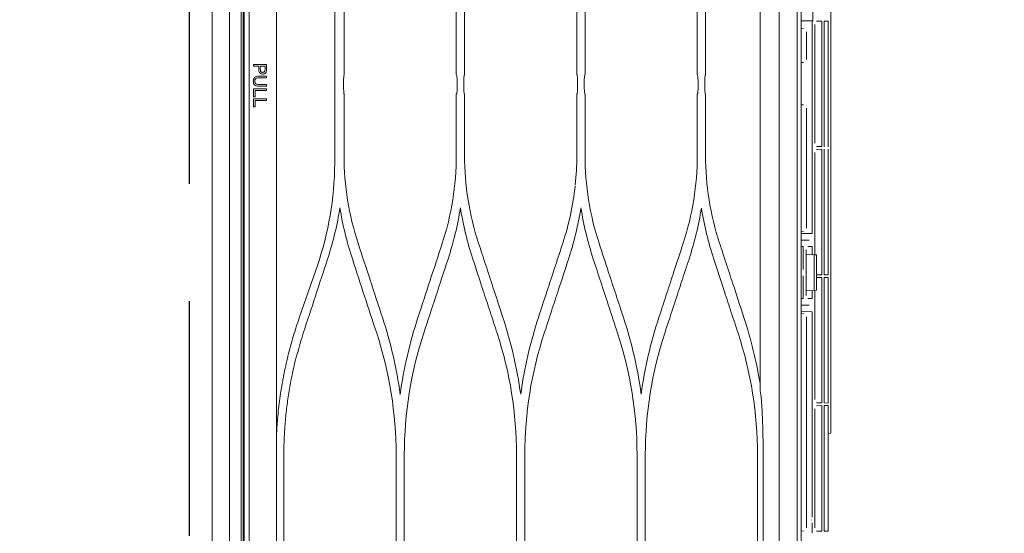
# Model space of a CAD drawing. Header units: inches. Extents: x 65192 to 78842, y -37594 to -36109.
# Tile 29 of 63: x 67292 to 67324, y -36738 to -36721. Entities that reach past the tile are written whole.
import ezdxf

# ---------------------------------------------------------------- set-up
doc = ezdxf.new("R2010")
doc.units = ezdxf.units.IN
doc.header["$MEASUREMENT"] = 0
doc.linetypes.add('HIDDEN', pattern=[0.375, 0.25, -0.125])
doc.layers.add('## 06 klimatyzator', color=30, linetype='Continuous', lineweight=15)
doc.layers.add('p--drzwi', color=7, linetype='Continuous')
doc.layers.add('p--podciąg', color=7, linetype='Continuous')

# ---------------------------------------------------------------- blocks, each defined once
blk = doc.blocks.new('drzwi-90-100')
blk.add_arc((10.8, 3.225), 84.153, 359.52334, 90.47666)
blk = doc.blocks.new('A$C66B7A3C4')
at = {"layer": '## 06 klimatyzator', "lineweight": 15}
for p, q in [((0.987, 1.56), (0.987, 85.44)), ((1.019, 84.083), (1.019, 2.917)), ((1.18, 3.822), (1.18, 83.178)), ((18.684, 82.346), (18.684, 4.654)), ((2.055, 57.477), (2.055, 29.523)), ((0.557, 43.5), (0.557, 1.56)), ((0.932, 1.56), (0.932, 43.5)), ((18.114, 43.5), (18.114, 4.654)), ((18.818, 43.5), (18.818, 2.6)), ((19.758, 18.191), (19.758, 39.351)), ((17.501, 29.464), (17.501, 39.106)), ((19.188, 33.067), (19.188, 31.362)), ((7.799, 29.651), (7.799, 31.643)), ((8.064, 31.643), (8.064, 29.651)), ((11.647, 29.651), (11.647, 31.643)), ((11.912, 31.643), (11.912, 29.651)), ((15.495, 29.651), (15.495, 31.643)), ((15.76, 31.643), (15.76, 29.651)), ((19.167, 31.363), (18.818, 31.369)), ((19.188, 31.362), (19.167, 31.363)), ((19.167, 24.573), (19.167, 31.363)), ((19.255, 27.455), (19.255, 31.249)), ((19.304, 31.354), (19.472, 31.357)), ((19.472, 31.357), (19.472, 27.347)), ((19.544, 31.358), (19.681, 31.361)), ((19.544, 27.346), (19.544, 31.358)), ((19.681, 31.257), (19.681, 31.361)), ((19.681, 31.257), (19.681, 27.448)), ((18.892, 31.124), (18.818, 31.13)), ((18.987, 31.02), (18.987, 30.135)), ((1.323, 29.921), (1.323, 29.974)), ((18.883, 30.031), (18.818, 30.031)), ((1.739, 29.596), (1.739, 29.542)), ((1.739, 29.331), (1.739, 29.277)), ((2.055, 29.443), (2.055, 29.235)), ((7.827, 29.235), (7.827, 29.443)), ((8.038, 29.443), (8.038, 29.235)), ((11.673, 29.235), (11.673, 29.443)), ((11.887, 29.443), (11.887, 29.235)), ((15.52, 29.235), (15.52, 29.443)), ((15.735, 29.443), (15.735, 29.235)), ((17.503, 29.235), (17.503, 29.443)), ((1.323, 28.937), (1.323, 29.19)), ((1.372, 29.137), (1.372, 28.937)), ((1.739, 29.19), (1.739, 29.137)), ((2.055, 29.154), (2.055, 3.822)), ((7.799, 27.067), (7.799, 29.027)), ((8.064, 29.027), (8.064, 27.067)), ((11.647, 27.067), (11.647, 29.027)), ((11.912, 29.027), (11.912, 27.067)), ((15.495, 27.067), (15.495, 29.027)), ((15.76, 29.027), (15.76, 27.067)), ((17.501, 19.604), (17.501, 29.213)), ((1.323, 28.622), (1.323, 28.876)), ((1.372, 28.822), (1.372, 28.622)), ((1.739, 28.876), (1.739, 28.822)), ((18.818, 28.679), (18.883, 28.679)), ((18.987, 28.575), (18.987, 24.74)), ((19.681, 27.344), (19.681, 27.448)), ((19.255, 23.89), (19.255, 27.155)), ((19.472, 27.347), (19.304, 27.35)), ((19.304, 27.259), (19.472, 27.262)), ((19.472, 27.262), (19.472, 23.253)), ((19.544, 23.252), (19.544, 27.264)), ((19.681, 27.162), (19.681, 27.266)), ((19.681, 27.162), (19.681, 23.353)), ((0.987, 26.913), (1.019, 26.913)), ((1.019, 26.809), (0.987, 26.809)), ((18.818, 24.63), (18.892, 24.636)), ((18.818, 24.567), (19.167, 24.573)), ((18.818, 24.36), (18.974, 24.363)), ((18.974, 24.363), (19.07, 24.363)), ((18.877, 24.153), (18.818, 24.152)), ((18.877, 23.422), (18.877, 24.153)), ((18.974, 22.594), (18.974, 24.052)), ((18.974, 23.905), (19.228, 23.892)), ((19.022, 24.155), (19.167, 24.155)), ((19.167, 23.895), (19.167, 24.155)), ((19.228, 23.892), (19.302, 23.888)), ((19.228, 22.754), (19.228, 23.892)), ((19.302, 23.888), (19.302, 22.758)), ((3.361, 23.552), (2.782, 21.876)), ((19.681, 23.249), (19.681, 23.353)), ((18.877, 22.493), (18.877, 23.224)), ((19.472, 23.253), (19.304, 23.256)), ((19.304, 23.165), (19.472, 23.168)), ((19.472, 23.168), (19.472, 19.158)), ((19.681, 23.249), (19.544, 23.252)), ((19.544, 23.169), (19.681, 23.171)), ((19.544, 19.157), (19.544, 23.169)), ((19.681, 23.067), (19.681, 23.171)), ((19.681, 23.067), (19.681, 19.259)), ((19.228, 22.754), (18.974, 22.741)), ((19.167, 22.491), (19.167, 22.751)), ((19.302, 22.758), (19.228, 22.754)), ((19.255, 19.266), (19.255, 22.756)), ((18.818, 22.494), (18.877, 22.493)), ((19.167, 22.491), (19.022, 22.491)), ((18.974, 22.283), (18.818, 22.286)), ((19.167, 22.073), (18.818, 22.079)), ((18.818, 22.017), (18.892, 22.01)), ((19.07, 22.283), (18.974, 22.283)), ((19.167, 15.509), (19.167, 22.073)), ((2.782, 21.876), (2.782, 21.874)), ((18.987, 21.907), (18.987, 15.171)), ((19.681, 19.155), (19.681, 19.259)), ((19.255, 15.171), (19.255, 18.965)), ((19.472, 19.158), (19.304, 19.161)), ((19.304, 19.07), (19.472, 19.073)), ((19.472, 19.073), (19.472, 15.063)), ((19.681, 19.154), (19.544, 19.157)), ((19.544, 19.074), (19.681, 19.077)), ((19.544, 15.062), (19.544, 19.074)), ((19.681, 18.973), (19.681, 19.077)), ((19.681, 18.973), (19.681, 15.164)), ((2.072, 18.395), (2.069, 18.331)), ((19.681, 18.187), (19.758, 18.191)), ((2.292, 17.395), (2.292, 12.923)), ((5.876, 12.923), (5.876, 17.499)), ((6.139, 17.499), (6.139, 12.923)), ((9.723, 12.923), (9.723, 17.499)), ((9.988, 17.499), (9.988, 12.923)), ((13.571, 12.923), (13.571, 17.499)), ((13.836, 17.499), (13.836, 12.923)), ((17.419, 12.923), (17.419, 17.499)), ((17.599, 17.499), (17.599, 12.923)), ((19.145, 15.415), (19.145, 15.422)), ((19.167, 15.004), (19.167, 15.329)), ((19.681, 15.06), (19.681, 15.164)), ((18.818, 15.061), (18.892, 15.068)), ((19.472, 15.063), (19.304, 15.066)), ((19.681, 15.06), (19.544, 15.062))]:
    blk.add_line(p, q, dxfattribs=at)
for points, knots in [([(0.003, 43.5), (0.003, 42.715), (0.003, 41.93), (0.003, 41.145), (0.003, 40.406), (0.003, 39.667), (0.003, 38.927), (0.003, 38.234), (0.003, 37.541), (0.003, 36.848), (0.003, 36.201), (0.003, 35.554), (0.003, 34.907), (0.003, 34.305), (0.003, 33.704), (0.003, 33.103), (0.003, 32.548), (0.003, 31.993), (0.003, 31.437), (0.003, 30.928), (0.003, 30.419), (0.003, 29.91), (0.003, 29.542), (0.003, 29.174), (0.003, 28.806), (0.003, 28.466), (0.003, 28.127), (0.003, 27.787), (0.003, 27.476), (0.003, 27.165), (0.003, 26.854), (0.003, 26.571), (0.003, 26.289), (0.003, 26.006), (0.003, 25.752), (0.003, 25.497), (0.003, 25.243), (0.003, 25.007), (0.003, 24.771), (0.003, 24.535), (0.003, 24.275), (0.003, 24.016), (0.003, 23.756), (0.003, 23.384), (0.003, 23.013), (0.003, 22.641), (0.003, 22.223), (0.003, 21.805), (0.003, 21.388), (0.003, 20.924), (0.003, 20.46), (0.003, 19.996), (0.003, 19.485), (0.003, 18.975), (0.003, 18.465), (0.003, 17.909), (0.003, 17.353), (0.003, 16.796), (0.003, 16.194), (0.003, 15.591), (0.003, 14.989), (0.003, 14.34), (0.003, 13.692), (0.003, 13.043), (0.003, 12.408), (0.003, 11.773), (0.003, 11.137), (0.003, 10.464), (0.003, 9.79), (0.003, 9.116), (0.003, 8.403), (0.003, 7.69), (0.003, 6.978), (0.003, 6.226), (0.003, 5.475), (0.003, 4.723), (0.003, 3.933), (0.003, 3.143), (0.003, 2.352), (0.003, 1.61), (0.003, 0.868), (0.003, 0.126)], [0, 0, 0, 0, 1, 1, 1, 2, 2, 2, 3, 3, 3, 4, 4, 4, 5, 5, 5, 6, 6, 6, 7, 7, 7, 8, 8, 8, 9, 9, 9, 10, 10, 10, 11, 11, 11, 12, 12, 12, 13, 13, 13, 14, 14, 14, 15, 15, 15, 16, 16, 16, 17, 17, 17, 18, 18, 18, 19, 19, 19, 20, 20, 20, 21, 21, 21, 22, 22, 22, 23, 23, 23, 24, 24, 24, 25, 25, 25, 26, 26, 26, 27, 27, 27, 27]), ([(3.915, 31.898), (3.916, 31.553), (3.916, 31.207), (3.916, 30.862), (3.916, 30.639), (3.916, 30.415), (3.916, 30.192), (3.916, 29.969), (3.916, 29.746), (3.916, 29.523), (3.916, 29.467), (3.916, 29.411), (3.916, 29.355), (3.916, 29.244), (3.916, 29.132), (3.916, 29.021), (3.916, 28.909), (3.916, 28.797), (3.916, 28.686), (3.916, 28.463), (3.916, 28.239), (3.916, 28.016), (3.916, 27.793), (3.916, 27.57), (3.916, 27.347), (3.916, 27.169), (3.916, 26.991), (3.915, 26.813)], [0, 0, 0, 0, 1, 1, 1, 2, 2, 2, 3, 3, 3, 4, 4, 4, 5, 5, 5, 6, 6, 6, 7, 7, 7, 8, 8, 8, 9, 9, 9, 9]), ([(1.735, 29.76), (1.733, 29.746), (1.729, 29.733), (1.722, 29.721), (1.717, 29.712), (1.711, 29.703), (1.703, 29.696), (1.695, 29.689), (1.686, 29.683), (1.676, 29.678), (1.665, 29.672), (1.653, 29.669), (1.64, 29.667), (1.623, 29.664), (1.606, 29.665), (1.589, 29.668), (1.575, 29.671), (1.561, 29.676), (1.549, 29.683), (1.539, 29.689), (1.53, 29.696), (1.522, 29.705), (1.514, 29.714), (1.508, 29.724), (1.504, 29.735), (1.497, 29.753), (1.494, 29.772), (1.493, 29.79), (1.489, 29.834), (1.492, 29.877), (1.492, 29.921)], [0, 0, 0, 0, 1, 1, 1, 2, 2, 2, 3, 3, 3, 4, 4, 4, 5, 5, 5, 6, 6, 6, 7, 7, 7, 8, 8, 8, 9, 9, 9, 10, 10, 10, 10]), ([(1.541, 29.921), (1.541, 29.881), (1.539, 29.841), (1.541, 29.801), (1.542, 29.79), (1.544, 29.78), (1.547, 29.769), (1.549, 29.762), (1.552, 29.755), (1.556, 29.749), (1.56, 29.742), (1.566, 29.737), (1.572, 29.732), (1.578, 29.729), (1.584, 29.726), (1.59, 29.724), (1.6, 29.721), (1.61, 29.72), (1.62, 29.72), (1.63, 29.721), (1.641, 29.723), (1.651, 29.727), (1.658, 29.73), (1.664, 29.735), (1.669, 29.74), (1.675, 29.745), (1.68, 29.751), (1.683, 29.758), (1.684, 29.761), (1.685, 29.764), (1.686, 29.767)], [0, 0, 0, 0, 1, 1, 1, 2, 2, 2, 3, 3, 3, 4, 4, 4, 5, 5, 5, 6, 6, 6, 7, 7, 7, 8, 8, 8, 9, 9, 9, 10, 10, 10, 10]), ([(1.686, 29.767), (1.69, 29.782), (1.69, 29.797), (1.69, 29.812), (1.69, 29.826), (1.69, 29.841), (1.69, 29.856), (1.69, 29.877), (1.69, 29.899), (1.69, 29.921)], [0, 0, 0, 0, 1, 1, 1, 2, 2, 2, 3, 3, 3, 3]), ([(1.739, 29.974), (1.739, 29.955), (1.739, 29.935), (1.739, 29.916), (1.739, 29.897), (1.739, 29.877), (1.739, 29.858), (1.739, 29.825), (1.741, 29.792), (1.735, 29.76)], [0, 0, 0, 0, 1, 1, 1, 2, 2, 2, 3, 3, 3, 3]), ([(1.739, 29.277), (1.652, 29.277), (1.565, 29.274), (1.478, 29.278), (1.434, 29.28), (1.388, 29.287), (1.357, 29.319), (1.326, 29.35), (1.315, 29.395), (1.316, 29.439), (1.316, 29.482), (1.327, 29.529), (1.359, 29.558), (1.391, 29.588), (1.438, 29.594), (1.481, 29.596), (1.567, 29.599), (1.653, 29.596), (1.739, 29.596)], [0, 0, 0, 0, 1, 1, 1, 2, 2, 2, 3, 3, 3, 4, 4, 4, 5, 5, 5, 6, 6, 6, 6]), ([(4.222, 29.651), (4.219, 29.651), (4.216, 29.646), (4.214, 29.638), (4.212, 29.63), (4.209, 29.617), (4.207, 29.601), (4.205, 29.586), (4.204, 29.567), (4.202, 29.546), (4.201, 29.526), (4.2, 29.503), (4.2, 29.48), (4.2, 29.468), (4.2, 29.455), (4.2, 29.443)], [0, 0, 0, 0, 1, 1, 1, 2, 2, 2, 3, 3, 3, 4, 4, 4, 5, 5, 5, 5]), ([(7.799, 29.651), (7.803, 29.651), (7.806, 29.646), (7.809, 29.637), (7.812, 29.628), (7.815, 29.614), (7.818, 29.597), (7.82, 29.58), (7.823, 29.559), (7.824, 29.536), (7.825, 29.516), (7.826, 29.492), (7.827, 29.469), (7.827, 29.46), (7.827, 29.451), (7.827, 29.443)], [0, 0, 0, 0, 1, 1, 1, 2, 2, 2, 3, 3, 3, 4, 4, 4, 5, 5, 5, 5]), ([(8.038, 29.443), (8.038, 29.466), (8.038, 29.489), (8.039, 29.511), (8.04, 29.532), (8.042, 29.553), (8.043, 29.571), (8.045, 29.589), (8.047, 29.605), (8.05, 29.618), (8.052, 29.63), (8.055, 29.639), (8.058, 29.645), (8.06, 29.649), (8.062, 29.651), (8.064, 29.651)], [0, 0, 0, 0, 1, 1, 1, 2, 2, 2, 3, 3, 3, 4, 4, 4, 5, 5, 5, 5]), ([(11.647, 29.651), (11.65, 29.651), (11.653, 29.646), (11.656, 29.638), (11.659, 29.63), (11.661, 29.617), (11.664, 29.601), (11.666, 29.586), (11.668, 29.567), (11.67, 29.546), (11.671, 29.526), (11.672, 29.503), (11.673, 29.48), (11.673, 29.468), (11.673, 29.455), (11.673, 29.443)], [0, 0, 0, 0, 1, 1, 1, 2, 2, 2, 3, 3, 3, 4, 4, 4, 5, 5, 5, 5]), ([(11.887, 29.443), (11.887, 29.466), (11.887, 29.489), (11.888, 29.511), (11.889, 29.533), (11.89, 29.554), (11.892, 29.572), (11.894, 29.591), (11.896, 29.607), (11.899, 29.619), (11.901, 29.631), (11.904, 29.64), (11.906, 29.645), (11.908, 29.649), (11.91, 29.651), (11.912, 29.651)], [0, 0, 0, 0, 1, 1, 1, 2, 2, 2, 3, 3, 3, 4, 4, 4, 5, 5, 5, 5]), ([(15.495, 29.651), (15.497, 29.651), (15.5, 29.646), (15.503, 29.638), (15.506, 29.631), (15.509, 29.619), (15.511, 29.604), (15.513, 29.589), (15.515, 29.57), (15.517, 29.55), (15.518, 29.53), (15.519, 29.508), (15.52, 29.485), (15.52, 29.471), (15.52, 29.457), (15.52, 29.443)], [0, 0, 0, 0, 1, 1, 1, 2, 2, 2, 3, 3, 3, 4, 4, 4, 5, 5, 5, 5]), ([(15.735, 29.443), (15.735, 29.466), (15.735, 29.489), (15.736, 29.511), (15.737, 29.533), (15.739, 29.554), (15.74, 29.572), (15.742, 29.59), (15.744, 29.606), (15.747, 29.619), (15.749, 29.631), (15.752, 29.64), (15.755, 29.645), (15.756, 29.649), (15.758, 29.651), (15.76, 29.651)], [0, 0, 0, 0, 1, 1, 1, 2, 2, 2, 3, 3, 3, 4, 4, 4, 5, 5, 5, 5]), ([(1.739, 29.542), (1.686, 29.542), (1.633, 29.542), (1.58, 29.542), (1.527, 29.542), (1.472, 29.551), (1.422, 29.534), (1.396, 29.525), (1.377, 29.503), (1.37, 29.477), (1.363, 29.451), (1.363, 29.424), (1.37, 29.398), (1.376, 29.372), (1.395, 29.35), (1.42, 29.341), (1.445, 29.332), (1.472, 29.331), (1.499, 29.331)], [0, 0, 0, 0, 1, 1, 1, 2, 2, 2, 3, 3, 3, 4, 4, 4, 5, 5, 5, 6, 6, 6, 6]), ([(2.055, 29.443), (2.055, 29.466), (2.055, 29.489), (2.055, 29.511), (2.055, 29.515), (2.055, 29.519), (2.055, 29.523)], [0, 0, 0, 0, 1, 1, 1, 2, 2, 2, 2]), ([(2.055, 29.154), (2.055, 29.176), (2.055, 29.199), (2.055, 29.222), (2.055, 29.226), (2.055, 29.23), (2.055, 29.235)], [0, 0, 0, 0, 1, 1, 1, 2, 2, 2, 2]), ([(4.2, 29.235), (4.2, 29.212), (4.2, 29.189), (4.201, 29.168), (4.201, 29.146), (4.203, 29.126), (4.204, 29.108), (4.205, 29.09), (4.207, 29.074), (4.209, 29.062), (4.211, 29.049), (4.214, 29.039), (4.216, 29.033), (4.218, 29.029), (4.22, 29.027), (4.222, 29.027)], [0, 0, 0, 0, 1, 1, 1, 2, 2, 2, 3, 3, 3, 4, 4, 4, 5, 5, 5, 5]), ([(7.827, 29.235), (7.827, 29.213), (7.827, 29.191), (7.826, 29.17), (7.825, 29.15), (7.823, 29.13), (7.822, 29.113), (7.82, 29.095), (7.818, 29.08), (7.816, 29.067), (7.813, 29.054), (7.811, 29.043), (7.808, 29.036), (7.805, 29.03), (7.802, 29.027), (7.799, 29.027)], [0, 0, 0, 0, 1, 1, 1, 2, 2, 2, 3, 3, 3, 4, 4, 4, 5, 5, 5, 5]), ([(8.064, 29.027), (8.061, 29.027), (8.058, 29.031), (8.055, 29.039), (8.052, 29.046), (8.05, 29.058), (8.047, 29.073), (8.045, 29.088), (8.043, 29.106), (8.042, 29.127), (8.04, 29.147), (8.039, 29.169), (8.039, 29.192), (8.038, 29.206), (8.038, 29.22), (8.038, 29.235)], [0, 0, 0, 0, 1, 1, 1, 2, 2, 2, 3, 3, 3, 4, 4, 4, 5, 5, 5, 5]), ([(11.673, 29.235), (11.673, 29.212), (11.673, 29.189), (11.672, 29.168), (11.671, 29.147), (11.669, 29.126), (11.668, 29.109), (11.666, 29.091), (11.664, 29.075), (11.662, 29.062), (11.659, 29.049), (11.656, 29.04), (11.654, 29.034), (11.651, 29.029), (11.649, 29.027), (11.647, 29.027)], [0, 0, 0, 0, 1, 1, 1, 2, 2, 2, 3, 3, 3, 4, 4, 4, 5, 5, 5, 5]), ([(11.912, 29.027), (11.909, 29.027), (11.906, 29.031), (11.904, 29.038), (11.901, 29.046), (11.898, 29.058), (11.896, 29.072), (11.894, 29.087), (11.892, 29.105), (11.891, 29.124), (11.889, 29.144), (11.888, 29.166), (11.887, 29.189), (11.887, 29.204), (11.887, 29.219), (11.887, 29.235)], [0, 0, 0, 0, 1, 1, 1, 2, 2, 2, 3, 3, 3, 4, 4, 4, 5, 5, 5, 5]), ([(15.52, 29.235), (15.52, 29.212), (15.52, 29.188), (15.519, 29.166), (15.518, 29.145), (15.516, 29.124), (15.515, 29.106), (15.513, 29.088), (15.511, 29.072), (15.508, 29.06), (15.506, 29.047), (15.503, 29.038), (15.501, 29.032), (15.499, 29.029), (15.497, 29.027), (15.495, 29.027)], [0, 0, 0, 0, 1, 1, 1, 2, 2, 2, 3, 3, 3, 4, 4, 4, 5, 5, 5, 5]), ([(15.76, 29.027), (15.757, 29.027), (15.754, 29.031), (15.752, 29.038), (15.749, 29.046), (15.746, 29.058), (15.744, 29.073), (15.742, 29.087), (15.74, 29.105), (15.739, 29.125), (15.737, 29.145), (15.736, 29.167), (15.735, 29.19), (15.735, 29.204), (15.735, 29.22), (15.735, 29.235)], [0, 0, 0, 0, 1, 1, 1, 2, 2, 2, 3, 3, 3, 4, 4, 4, 5, 5, 5, 5]), ([(9.287, 21.891), (9.182, 22.213), (9.077, 22.535), (8.971, 22.857), (8.894, 23.092), (8.818, 23.326), (8.741, 23.56), (8.664, 23.795), (8.588, 24.029), (8.511, 24.264)], [0, 0, 0, 0, 1, 1, 1, 2, 2, 2, 3, 3, 3, 3]), ([(11.2, 24.264), (11.122, 24.025), (11.044, 23.787), (10.966, 23.549), (10.888, 23.311), (10.81, 23.073), (10.732, 22.834), (10.629, 22.52), (10.526, 22.206), (10.423, 21.891)], [0, 0, 0, 0, 1, 1, 1, 2, 2, 2, 3, 3, 3, 3]), ([(13.136, 21.891), (13.057, 22.131), (12.979, 22.371), (12.9, 22.61), (12.822, 22.85), (12.743, 23.089), (12.665, 23.329), (12.563, 23.641), (12.461, 23.952), (12.359, 24.264)], [0, 0, 0, 0, 1, 1, 1, 2, 2, 2, 3, 3, 3, 3]), ([(15.047, 24.264), (14.939, 23.932), (14.83, 23.6), (14.722, 23.269), (14.647, 23.039), (14.572, 22.81), (14.496, 22.58), (14.421, 22.351), (14.346, 22.121), (14.271, 21.891)], [0, 0, 0, 0, 1, 1, 1, 2, 2, 2, 3, 3, 3, 3]), ([(16.984, 21.891), (16.864, 22.258), (16.744, 22.624), (16.624, 22.99), (16.555, 23.202), (16.485, 23.414), (16.416, 23.627), (16.346, 23.839), (16.277, 24.051), (16.207, 24.264)], [0, 0, 0, 0, 1, 1, 1, 2, 2, 2, 3, 3, 3, 3]), ([(3.688, 23.757), (3.558, 23.362), (3.429, 22.967), (3.3, 22.572), (3.17, 22.177), (3.041, 21.781), (2.911, 21.385)], [0, 0, 0, 0, 1, 1, 1, 2, 2, 2, 2]), ([(8.327, 23.757), (8.434, 23.43), (8.541, 23.103), (8.648, 22.776), (8.724, 22.544), (8.8, 22.313), (8.876, 22.081), (8.951, 21.849), (9.027, 21.617), (9.103, 21.385)], [0, 0, 0, 0, 1, 1, 1, 2, 2, 2, 3, 3, 3, 3]), ([(10.608, 21.385), (10.684, 21.619), (10.761, 21.852), (10.837, 22.086), (10.914, 22.32), (10.99, 22.554), (11.067, 22.788), (11.173, 23.111), (11.278, 23.434), (11.384, 23.757)], [0, 0, 0, 0, 1, 1, 1, 2, 2, 2, 3, 3, 3, 3]), ([(12.175, 23.757), (12.254, 23.514), (12.334, 23.27), (12.414, 23.027), (12.493, 22.783), (12.573, 22.54), (12.653, 22.296), (12.752, 21.992), (12.851, 21.689), (12.951, 21.385)], [0, 0, 0, 0, 1, 1, 1, 2, 2, 2, 3, 3, 3, 3]), ([(14.456, 21.385), (14.562, 21.709), (14.668, 22.033), (14.774, 22.357), (14.85, 22.59), (14.927, 22.824), (15.003, 23.057), (15.08, 23.29), (15.156, 23.524), (15.232, 23.757)], [0, 0, 0, 0, 1, 1, 1, 2, 2, 2, 3, 3, 3, 3]), ([(16.022, 23.757), (16.136, 23.409), (16.25, 23.061), (16.364, 22.713), (16.437, 22.492), (16.509, 22.27), (16.581, 22.049), (16.654, 21.828), (16.726, 21.606), (16.799, 21.385)], [0, 0, 0, 0, 1, 1, 1, 2, 2, 2, 3, 3, 3, 3]), ([(2.782, 21.874), (2.749, 21.778), (2.717, 21.682), (2.686, 21.586), (2.62, 21.383), (2.56, 21.177), (2.504, 20.97), (2.476, 20.866), (2.449, 20.762), (2.423, 20.657), (2.398, 20.553), (2.373, 20.447), (2.35, 20.342), (2.327, 20.236), (2.305, 20.13), (2.284, 20.023), (2.274, 19.97), (2.264, 19.917), (2.254, 19.863), (2.216, 19.65), (2.182, 19.435), (2.154, 19.219), (2.14, 19.111), (2.127, 19.003), (2.115, 18.894), (2.104, 18.786), (2.094, 18.677), (2.085, 18.568), (2.08, 18.511), (2.076, 18.453), (2.072, 18.395)], [0, 0, 0, 0, 1, 1, 1, 2, 2, 2, 3, 3, 3, 4, 4, 4, 5, 5, 5, 6, 6, 6, 7, 7, 7, 8, 8, 8, 9, 9, 9, 10, 10, 10, 10]), ([(2.911, 21.385), (2.814, 21.064), (2.717, 20.743), (2.637, 20.417), (2.556, 20.088), (2.492, 19.753), (2.44, 19.417), (2.414, 19.25), (2.391, 19.083), (2.372, 18.915), (2.353, 18.746), (2.337, 18.578), (2.325, 18.409), (2.308, 18.184), (2.298, 17.959), (2.294, 17.733), (2.292, 17.62), (2.292, 17.508), (2.292, 17.395)], [0, 0, 0, 0, 1, 1, 1, 2, 2, 2, 3, 3, 3, 4, 4, 4, 5, 5, 5, 6, 6, 6, 6]), ([(17.532, 19.361), (17.536, 19.327), (17.54, 19.293), (17.543, 19.258), (17.553, 19.151), (17.56, 19.043), (17.565, 18.935)], [0, 0, 0, 0, 1, 1, 1, 2, 2, 2, 2]), ([(17.565, 18.935), (17.568, 18.882), (17.57, 18.829), (17.572, 18.776), (17.577, 18.658), (17.582, 18.541), (17.585, 18.424), (17.589, 18.31), (17.592, 18.195), (17.594, 18.081)], [0, 0, 0, 0, 1, 1, 1, 2, 2, 2, 3, 3, 3, 3]), ([(17.594, 18.081), (17.594, 18.057), (17.595, 18.032), (17.595, 18.008), (17.597, 17.909), (17.598, 17.811), (17.598, 17.713), (17.599, 17.642), (17.599, 17.57), (17.599, 17.499)], [0, 0, 0, 0, 1, 1, 1, 2, 2, 2, 3, 3, 3, 3])]:
    blk.add_open_spline(points, degree=3, knots=knots, dxfattribs=at)
for points in [[(4.215, 31.644), (4.217, 30.979), (4.22, 30.315), (4.222, 29.651)], [(1.323, 29.974), (1.462, 29.974), (1.601, 29.974), (1.739, 29.974)], [(1.492, 29.921), (1.436, 29.921), (1.379, 29.921), (1.323, 29.921)], [(1.69, 29.921), (1.64, 29.921), (1.591, 29.921), (1.541, 29.921)], [(1.499, 29.331), (1.579, 29.331), (1.659, 29.331), (1.739, 29.331)], [(4.2, 29.355), (4.2, 29.384), (4.2, 29.413), (4.2, 29.443)], [(4.2, 29.235), (4.2, 29.275), (4.2, 29.315), (4.2, 29.355)], [(17.501, 29.464), (17.502, 29.457), (17.503, 29.45), (17.503, 29.443)], [(1.323, 29.19), (1.462, 29.19), (1.601, 29.19), (1.739, 29.19)], [(1.372, 28.937), (1.355, 28.937), (1.339, 28.937), (1.323, 28.937)], [(1.739, 29.137), (1.617, 29.137), (1.494, 29.137), (1.372, 29.137)], [(4.222, 29.027), (4.219, 28.373), (4.217, 27.72), (4.215, 27.067)], [(17.503, 29.235), (17.503, 29.227), (17.502, 29.22), (17.501, 29.213)], [(1.323, 28.876), (1.462, 28.876), (1.601, 28.876), (1.739, 28.876)], [(1.372, 28.622), (1.355, 28.622), (1.339, 28.622), (1.323, 28.622)], [(1.739, 28.822), (1.617, 28.822), (1.494, 28.822), (1.372, 28.822)], [(4.662, 24.263), (4.366, 25.167), (4.216, 26.101), (4.215, 27.06)], [(7.799, 27.067), (7.799, 26.107), (7.649, 25.171), (7.352, 24.264)], [(8.511, 24.264), (8.214, 25.172), (8.064, 26.108), (8.064, 27.067)], [(11.647, 27.067), (11.647, 26.753), (11.631, 26.44), (11.598, 26.13)], [(12.359, 24.264), (12.061, 25.173), (11.912, 26.109), (11.912, 27.067)], [(15.495, 27.067), (15.495, 26.11), (15.345, 25.174), (15.047, 24.264)], [(16.207, 24.264), (15.909, 25.174), (15.76, 26.11), (15.76, 27.067)], [(3.915, 26.813), (3.912, 25.691), (3.716, 24.581), (3.361, 23.552)], [(11.595, 26.097), (11.528, 25.475), (11.396, 24.863), (11.2, 24.264)], [(3.703, 23.806), (3.871, 24.327), (3.998, 24.856), (4.083, 25.393)], [(4.083, 25.393), (4.172, 24.839), (4.304, 24.294), (4.48, 23.758)], [(7.536, 23.757), (7.711, 24.293), (7.843, 24.838), (7.931, 25.39)], [(7.931, 25.39), (8.019, 24.838), (8.151, 24.294), (8.327, 23.757)], [(11.384, 23.757), (11.559, 24.293), (11.691, 24.837), (11.779, 25.387)], [(11.779, 25.387), (11.867, 24.837), (11.999, 24.293), (12.175, 23.757)], [(15.232, 23.757), (15.408, 24.293), (15.539, 24.836), (15.627, 25.386)], [(15.627, 25.386), (15.715, 24.836), (15.847, 24.293), (16.022, 23.757)], [(5.439, 21.891), (5.18, 22.682), (4.921, 23.473), (4.662, 24.263)], [(7.352, 24.264), (7.093, 23.472), (6.835, 22.682), (6.576, 21.891)], [(3.703, 23.806), (3.698, 23.79), (3.693, 23.774), (3.688, 23.757)], [(4.48, 23.758), (4.738, 22.967), (4.997, 22.176), (5.256, 21.385)], [(6.759, 21.385), (7.018, 22.175), (7.277, 22.966), (7.536, 23.757)], [(6.007, 19.431), (5.892, 20.266), (5.702, 21.086), (5.439, 21.891)], [(6.576, 21.891), (6.312, 21.085), (6.122, 20.265), (6.007, 19.431)], [(9.855, 19.436), (9.74, 20.267), (9.551, 21.086), (9.287, 21.891)], [(10.423, 21.891), (10.16, 21.086), (9.97, 20.267), (9.855, 19.436)], [(13.703, 19.438), (13.588, 20.268), (13.399, 21.086), (13.136, 21.891)], [(14.271, 21.891), (14.008, 21.086), (13.818, 20.268), (13.703, 19.438)], [(17.502, 19.765), (17.385, 20.483), (17.213, 21.192), (16.984, 21.891)], [(5.256, 21.385), (5.667, 20.129), (5.876, 18.831), (5.876, 17.499)], [(6.139, 17.499), (6.139, 18.831), (6.348, 20.128), (6.759, 21.385)], [(9.103, 21.385), (9.515, 20.126), (9.723, 18.828), (9.723, 17.499)], [(9.988, 17.499), (9.988, 18.828), (10.195, 20.125), (10.608, 21.385)], [(12.951, 21.385), (13.364, 20.124), (13.571, 18.826), (13.571, 17.499)], [(13.836, 17.499), (13.836, 18.826), (14.043, 20.124), (14.456, 21.385)], [(16.799, 21.385), (17.212, 20.124), (17.419, 18.826), (17.419, 17.499)], [(17.532, 19.361), (17.523, 19.442), (17.512, 19.523), (17.501, 19.604)], [(2.055, 18.024), (2.058, 18.126), (2.063, 18.228), (2.069, 18.331)]]:
    blk.add_open_spline(points, degree=3, dxfattribs=at)

msp = doc.modelspace()

# ---------------------------------------------------------------- linework, layer by layer
at = {"layer": 'p--podciąg', "linetype": 'HIDDEN', "ltscale": 30}
msp.add_line((67297.89, -36760.1), (67297.89, -36660.1), dxfattribs=at)

# ---------------------------------------------------------------- block references
at = {"layer": '## 06 klimatyzator', "color": 2, "linetype": 'Continuous', "lineweight": 60}
msp.add_blockref('A$C66B7A3C4', (67298.61, -36752.511), dxfattribs=at)
at = {"layer": 'p--drzwi', "rotation": 270}
msp.add_blockref('drzwi-90-100', (67289.94, -36660.1), dxfattribs=at)

doc.saveas('drawing.dxf')
